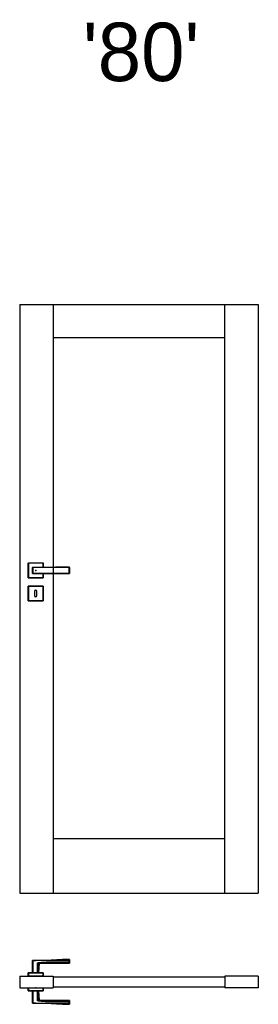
# Model space of a CAD drawing. Header units: millimetres. Extents: x 344 to 12975, y -381 to 2993.
# Tile 3 of 7: x 6157 to 6975, y -381 to 2993. Entities that reach past the tile are written whole.
import ezdxf

# ---------------------------------------------------------------- set-up
doc = ezdxf.new("R2010")
doc.units = ezdxf.units.MM
doc.layers.add('f-główna', color=7, linetype='Continuous')
doc.layers.add('wymiary', color=7, linetype='Continuous', lineweight=13)
doc.styles.get("Standard").update_dxf_attribs({"font": 'arial.ttf'})

msp = doc.modelspace()

# ---------------------------------------------------------------- linework, layer by layer
at = {"linetype": 'Continuous'}
for p, q in [((6186.1, 1080.5), (6186.1, 1130.5)), ((6186.6, 1130.5), (6186.1, 1130.5)), ((6186.6, 1131), (6186.6, 1130.5)), ((6186.6, 1131), (6236.6, 1131)), ((6186.6, 1130.5), (6186.6, 1080.5)), ((6236.6, 1130.5), (6186.6, 1130.5)), ((6236.6, 1131), (6236.6, 1130.5)), ((6237.1, 1130.5), (6236.6, 1130.5)), ((6236.6, 1116.5), (6236.6, 1130.5)), ((6237.1, 1130.5), (6237.1, 1116.5)), ((6186.1, 1080.5), (6186.6, 1080.5)), ((6186.6, 1080.5), (6186.6, 1080)), ((6186.6, 1080.5), (6236.6, 1080.5)), ((6236.6, 1080), (6186.6, 1080)), ((6236.6, 1080.5), (6236.6, 1094.5)), ((6237.1, 1080.5), (6236.6, 1080.5)), ((6236.6, 1080), (6236.6, 1080.5)), ((6237.1, 1094.5), (6237.1, 1080.5)), ((6186.1, 1051.5), (6186.6, 1051.5)), ((6186.1, 1001.5), (6186.1, 1051.5)), ((6186.6, 1052), (6186.6, 1051.5)), ((6186.6, 1052), (6236.6, 1052)), ((6236.6, 1051.5), (6186.6, 1051.5)), ((6186.6, 1051.5), (6186.6, 1001.5)), ((6236.6, 1052), (6236.6, 1051.5)), ((6236.6, 1001.5), (6236.6, 1051.5)), ((6237.1, 1051.5), (6236.6, 1051.5)), ((6237.1, 1051.5), (6237.1, 1001.5)), ((6207.6, 1033.5), (6207.6, 1019.5)), ((6215.6, 1019.5), (6215.6, 1033.5)), ((6186.1, 1001.5), (6186.6, 1001.5)), ((6186.6, 1001.5), (6186.6, 1001)), ((6186.6, 1001.5), (6236.6, 1001.5)), ((6236.6, 1001), (6186.6, 1001)), ((6236.6, 1001), (6236.6, 1001.5)), ((6236.6, 1001.5), (6237.1, 1001.5)), ((6201.1, -231.1), (6201.6, -231.1)), ((6201.1, -273.2), (6201.1, -231.1)), ((6201.6, -230.6), (6201.6, -231.1)), ((6201.6, -231.1), (6201.6, -273.2)), ((6326.6, -230.1), (6326.6, -230.5)), ((6327.1, -230.5), (6326.6, -230.5)), ((6326.6, -236), (6326.6, -230.5)), ((6326.6, -236.4), (6326.6, -236)), ((6327.1, -236), (6326.6, -236)), ((6327.1, -230.5), (6327.1, -236)), ((6218, -239.7), (6218.3, -239.7)), ((6219.5, -238.8), (6219.5, -239.3)), ((6186.1, -273.7), (6186.6, -273.7)), ((6186.1, -284.2), (6186.1, -273.7)), ((6186.6, -284.2), (6186.1, -284.2)), ((6186.6, -273.2), (6186.6, -273.7)), ((6186.6, -273.2), (6236.6, -273.2)), ((6236.6, -273.7), (6186.6, -273.7)), ((6186.6, -273.7), (6186.6, -284.2)), ((6236.6, -284.2), (6186.6, -284.2)), ((6236.6, -273.2), (6236.6, -273.7)), ((6236.6, -284.2), (6236.6, -273.7)), ((6236.6, -273.7), (6237.1, -273.7)), ((6237.1, -284.2), (6236.6, -284.2)), ((6237.1, -273.7), (6237.1, -284.2)), ((6186.1, -334.7), (6186.1, -324.2)), ((6186.1, -324.2), (6186.6, -324.2)), ((6186.6, -334.7), (6186.1, -334.7)), ((6186.6, -324.2), (6186.6, -334.7)), ((6186.6, -324.2), (6236.6, -324.2)), ((6186.6, -334.7), (6186.6, -335.2)), ((6186.6, -334.7), (6236.6, -334.7)), ((6236.6, -335.2), (6186.6, -335.2)), ((6201.1, -377.3), (6201.1, -335.2)), ((6201.6, -335.2), (6201.6, -377.3)), ((6236.6, -324.2), (6237.1, -324.2)), ((6236.6, -334.7), (6236.6, -324.2)), ((6237.1, -334.7), (6236.6, -334.7)), ((6236.6, -334.7), (6236.6, -335.2)), ((6237.1, -324.2), (6237.1, -334.7)), ((6218.3, -368.7), (6218, -368.7)), ((6219.5, -369.1), (6219.5, -369.6)), ((6201.1, -377.3), (6201.6, -377.3)), ((6201.6, -377.8), (6201.6, -377.3)), ((6326.6, -372), (6326.6, -372.4)), ((6326.6, -377.9), (6326.6, -372.4)), ((6327.1, -372.4), (6326.6, -372.4)), ((6326.6, -377.9), (6326.6, -378.3)), ((6327.1, -377.9), (6326.6, -377.9)), ((6327.1, -372.4), (6327.1, -377.9))]:
    msp.add_line(p, q, dxfattribs=at)
for points in [[(6201.1, 1095), (6201.1, 1095.4), (6201.1, 1095.8), (6201.1, 1096.2), (6201.1, 1096.6), (6201.1, 1097), (6201.1, 1097.4), (6201.1, 1097.8), (6201.1, 1098.2), (6201.1, 1098.6), (6201.1, 1099.1), (6201.1, 1099.5), (6201.1, 1099.9), (6201.1, 1100.3), (6201.1, 1100.7), (6201.1, 1101.2), (6201.1, 1101.6), (6201.1, 1102), (6201.1, 1102.5), (6201.1, 1102.9), (6201.1, 1103.3), (6201.1, 1103.8), (6201.1, 1104.2), (6201.1, 1104.6), (6201.1, 1105.1), (6201.1, 1105.5), (6201.1, 1105.9), (6201.1, 1106.4), (6201.1, 1106.8), (6201.1, 1107.3), (6201.1, 1107.7), (6201.1, 1108.1), (6201.1, 1108.6), (6201.1, 1109), (6201.1, 1109.4), (6201.1, 1109.8), (6201.1, 1110.3), (6201.1, 1110.7), (6201.1, 1111.1), (6201.1, 1111.5), (6201.1, 1111.9), (6201.1, 1112.4), (6201.1, 1112.8), (6201.1, 1113.2), (6201.1, 1113.6), (6201.1, 1114), (6201.1, 1114.4), (6201.1, 1114.8), (6201.1, 1115.2), (6201.1, 1115.6), (6201.1, 1116)], [(6201.6, 1116.5), (6204.1, 1116.5), (6206.6, 1116.5), (6209.1, 1116.5), (6211.6, 1116.5), (6214.1, 1116.5), (6216.6, 1116.5), (6219.1, 1116.5), (6221.6, 1116.5), (6224.1, 1116.5), (6226.6, 1116.5), (6229.1, 1116.5), (6231.6, 1116.5), (6234.1, 1116.5), (6236.6, 1116.5), (6239.1, 1116.5), (6241.6, 1116.5), (6244.1, 1116.5), (6246.6, 1116.5), (6249.1, 1116.5), (6251.6, 1116.5), (6254.1, 1116.5), (6256.6, 1116.5), (6259.1, 1116.5), (6261.6, 1116.5), (6264.1, 1116.5), (6266.6, 1116.5), (6269.1, 1116.5), (6271.6, 1116.5), (6274.1, 1116.5), (6276.6, 1116.5), (6279.1, 1116.5), (6281.6, 1116.5), (6284.1, 1116.5), (6286.6, 1116.5), (6289.1, 1116.5), (6291.6, 1116.5), (6294.1, 1116.5), (6296.6, 1116.5), (6299.1, 1116.5), (6301.6, 1116.5), (6304.1, 1116.5), (6306.6, 1116.5), (6309.1, 1116.5), (6311.6, 1116.5), (6314.1, 1116.5), (6316.6, 1116.5), (6319.1, 1116.5), (6321.6, 1116.5), (6324.1, 1116.5), (6326.6, 1116.5)], [(6326.6, 1116.2), (6324.1, 1116.2), (6321.6, 1116.2), (6319.1, 1116.2), (6316.6, 1116.2), (6314.1, 1116.2), (6311.6, 1116.2), (6309.1, 1116.2), (6306.6, 1116.2), (6304.1, 1116.2), (6301.6, 1116.2), (6299.1, 1116.2), (6296.6, 1116.1), (6294.1, 1116.1), (6291.6, 1116.1), (6289.1, 1116.1), (6286.6, 1116.1), (6284.1, 1116.1), (6281.6, 1116.1), (6279.1, 1116.1), (6276.6, 1116), (6274.1, 1116), (6271.6, 1116), (6269.1, 1116), (6266.6, 1116), (6264.1, 1116), (6261.6, 1116), (6259.1, 1116), (6256.6, 1116), (6254.1, 1116), (6251.6, 1116), (6249.1, 1115.9), (6246.6, 1115.9), (6244.1, 1115.9), (6241.6, 1115.9), (6239.1, 1115.9), (6236.6, 1115.9), (6234.1, 1115.9), (6231.6, 1115.9), (6229.1, 1115.9), (6226.6, 1115.8), (6224.1, 1115.8), (6221.6, 1115.8), (6219.1, 1115.8), (6216.6, 1115.8), (6214.1, 1115.8), (6211.6, 1115.8), (6209.1, 1115.8), (6206.6, 1115.8), (6204.1, 1115.8), (6201.6, 1115.8)], [(6201.6, 1115.8), (6201.6, 1115.4), (6201.6, 1115), (6201.6, 1114.6), (6201.6, 1114.2), (6201.6, 1113.8), (6201.6, 1113.4), (6201.6, 1113), (6201.6, 1112.6), (6201.6, 1112.2), (6201.6, 1111.8), (6201.6, 1111.4), (6201.6, 1111), (6201.6, 1110.6), (6201.6, 1110.2), (6201.6, 1109.7), (6201.6, 1109.3), (6201.6, 1108.9), (6201.6, 1108.5), (6201.6, 1108.1), (6201.6, 1107.6), (6201.6, 1107.2), (6201.6, 1106.8), (6201.6, 1106.4), (6201.6, 1105.9), (6201.6, 1105.5), (6201.6, 1105.1), (6201.6, 1104.6), (6201.6, 1104.2), (6201.6, 1103.8), (6201.6, 1103.4), (6201.6, 1102.9), (6201.6, 1102.5), (6201.6, 1102.1), (6201.6, 1101.7), (6201.6, 1101.3), (6201.6, 1100.9), (6201.6, 1100.4), (6201.6, 1100), (6201.6, 1099.6), (6201.6, 1099.2), (6201.6, 1098.8), (6201.6, 1098.4), (6201.6, 1098), (6201.6, 1097.6), (6201.6, 1097.2), (6201.6, 1096.8), (6201.6, 1096.4), (6201.6, 1096), (6201.6, 1095.6), (6201.6, 1095.2)], [(6326.6, 1094.8), (6326.6, 1095.1), (6326.6, 1095.5), (6326.6, 1096), (6326.6, 1096.4), (6326.6, 1096.8), (6326.6, 1097.2), (6326.6, 1097.6), (6326.6, 1098), (6326.6, 1098.5), (6326.6, 1098.9), (6326.6, 1099.3), (6326.6, 1099.7), (6326.6, 1100.2), (6326.6, 1100.6), (6326.6, 1101), (6326.6, 1101.5), (6326.6, 1101.9), (6326.6, 1102.4), (6326.6, 1102.8), (6326.6, 1103.2), (6326.6, 1103.7), (6326.6, 1104.1), (6326.6, 1104.6), (6326.6, 1105), (6326.6, 1105.5), (6326.6, 1105.9), (6326.6, 1106.4), (6326.6, 1106.8), (6326.6, 1107.3), (6326.6, 1107.7), (6326.6, 1108.2), (6326.6, 1108.6), (6326.6, 1109.1), (6326.6, 1109.5), (6326.6, 1109.9), (6326.6, 1110.4), (6326.6, 1110.8), (6326.6, 1111.2), (6326.6, 1111.7), (6326.6, 1112.1), (6326.6, 1112.5), (6326.6, 1113), (6326.6, 1113.4), (6326.6, 1113.8), (6326.6, 1114.2), (6326.6, 1114.6), (6326.6, 1115), (6326.6, 1115.5), (6326.6, 1115.9), (6326.6, 1116.2)], [(6327.1, 1116), (6327.1, 1115.6), (6327.1, 1115.2), (6327.1, 1114.8), (6327.1, 1114.4), (6327.1, 1114), (6327.1, 1113.6), (6327.1, 1113.2), (6327.1, 1112.8), (6327.1, 1112.4), (6327.1, 1112), (6327.1, 1111.5), (6327.1, 1111.1), (6327.1, 1110.7), (6327.1, 1110.3), (6327.1, 1109.8), (6327.1, 1109.4), (6327.1, 1109), (6327.1, 1108.6), (6327.1, 1108.1), (6327.1, 1107.7), (6327.1, 1107.3), (6327.1, 1106.8), (6327.1, 1106.4), (6327.1, 1105.9), (6327.1, 1105.5), (6327.1, 1105.1), (6327.1, 1104.6), (6327.1, 1104.2), (6327.1, 1103.7), (6327.1, 1103.3), (6327.1, 1102.9), (6327.1, 1102.4), (6327.1, 1102), (6327.1, 1101.6), (6327.1, 1101.2), (6327.1, 1100.7), (6327.1, 1100.3), (6327.1, 1099.9), (6327.1, 1099.5), (6327.1, 1099), (6327.1, 1098.6), (6327.1, 1098.2), (6327.1, 1097.8), (6327.1, 1097.4), (6327.1, 1097), (6327.1, 1096.6), (6327.1, 1096.2), (6327.1, 1095.8), (6327.1, 1095.4), (6327.1, 1095)], [(6201.6, 1095.2), (6204.1, 1095.2), (6206.6, 1095.2), (6209.1, 1095.2), (6211.6, 1095.2), (6214.1, 1095.2), (6216.6, 1095.2), (6219.1, 1095.2), (6221.6, 1095.2), (6224.1, 1095.2), (6226.6, 1095.2), (6229.1, 1095.1), (6231.6, 1095.1), (6234.1, 1095.1), (6236.6, 1095.1), (6239.1, 1095.1), (6241.6, 1095.1), (6244.1, 1095.1), (6246.6, 1095.1), (6249.1, 1095.1), (6251.6, 1095), (6254.1, 1095), (6256.6, 1095), (6259.1, 1095), (6261.6, 1095), (6264.1, 1095), (6266.6, 1095), (6269.1, 1095), (6271.6, 1095), (6274.1, 1095), (6276.6, 1095), (6279.1, 1094.9), (6281.6, 1094.9), (6284.1, 1094.9), (6286.6, 1094.9), (6289.1, 1094.9), (6291.6, 1094.9), (6294.1, 1094.9), (6296.6, 1094.9), (6299.1, 1094.8), (6301.6, 1094.8), (6304.1, 1094.8), (6306.6, 1094.8), (6309.1, 1094.8), (6311.6, 1094.8), (6314.1, 1094.8), (6316.6, 1094.8), (6319.1, 1094.8), (6321.6, 1094.8), (6324.1, 1094.8), (6326.6, 1094.8)], [(6326.6, 1094.5), (6324.1, 1094.5), (6321.6, 1094.5), (6319.1, 1094.5), (6316.6, 1094.5), (6314.1, 1094.5), (6311.6, 1094.5), (6309.1, 1094.5), (6306.6, 1094.5), (6304.1, 1094.5), (6301.6, 1094.5), (6299.1, 1094.5), (6296.6, 1094.5), (6294.1, 1094.5), (6291.6, 1094.5), (6289.1, 1094.5), (6286.6, 1094.5), (6284.1, 1094.5), (6281.6, 1094.5), (6279.1, 1094.5), (6276.6, 1094.5), (6274.1, 1094.5), (6271.6, 1094.5), (6269.1, 1094.5), (6266.6, 1094.5), (6264.1, 1094.5), (6261.6, 1094.5), (6259.1, 1094.5), (6256.6, 1094.5), (6254.1, 1094.5), (6251.6, 1094.5), (6249.1, 1094.5), (6246.6, 1094.5), (6244.1, 1094.5), (6241.6, 1094.5), (6239.1, 1094.5), (6236.6, 1094.5), (6234.1, 1094.5), (6231.6, 1094.5), (6229.1, 1094.5), (6226.6, 1094.5), (6224.1, 1094.5), (6221.6, 1094.5), (6219.1, 1094.5), (6216.6, 1094.5), (6214.1, 1094.5), (6211.6, 1094.5), (6209.1, 1094.5), (6206.6, 1094.5), (6204.1, 1094.5), (6201.6, 1094.5)], [(6201.6, -230.6), (6204.1, -230.6), (6206.6, -230.6), (6209.1, -230.6), (6211.6, -230.6), (6214.1, -230.5), (6216.6, -230.5), (6219.1, -230.5), (6221.6, -230.5), (6224.1, -230.4), (6226.6, -230.4), (6229.1, -230.4), (6231.6, -230.4), (6234.1, -230.4), (6236.6, -230.3), (6239.1, -230.3), (6241.6, -230.3), (6244.1, -230.3), (6246.6, -230.3), (6249.1, -230.3), (6251.6, -230.2), (6254.1, -230.2), (6256.6, -230.2), (6259.1, -230.2), (6261.6, -230.2), (6264.1, -230.2), (6266.6, -230.2), (6269.1, -230.2), (6271.6, -230.2), (6274.1, -230.2), (6276.6, -230.2), (6279.1, -230.2), (6281.6, -230.1), (6284.1, -230.1), (6286.6, -230.1), (6289.1, -230.1), (6291.6, -230.1), (6294.1, -230.1), (6296.6, -230.1), (6299.1, -230.1), (6301.6, -230.1), (6304.1, -230.1), (6306.6, -230.1), (6309.1, -230.1), (6311.6, -230.1), (6314.1, -230.1), (6316.6, -230.1), (6319.1, -230.1), (6321.6, -230.1), (6324.1, -230.1), (6326.6, -230.1)], [(6326.6, -230.5), (6324.1, -230.5), (6321.6, -230.5), (6319.1, -230.5), (6316.6, -230.5), (6314.1, -230.5), (6311.6, -230.5), (6309.1, -230.5), (6306.6, -230.5), (6304.1, -230.5), (6301.6, -230.6), (6299.1, -230.6), (6296.6, -230.6), (6294.1, -230.6), (6291.6, -230.6), (6289.1, -230.6), (6286.6, -230.6), (6284.1, -230.6), (6281.6, -230.6), (6279.1, -230.6), (6276.6, -230.7), (6274.1, -230.7), (6271.6, -230.7), (6269.1, -230.7), (6266.6, -230.7), (6264.1, -230.7), (6261.6, -230.7), (6259.1, -230.7), (6256.6, -230.7), (6254.1, -230.7), (6251.6, -230.7), (6249.1, -230.8), (6246.6, -230.8), (6244.1, -230.8), (6241.6, -230.8), (6239.1, -230.8), (6236.6, -230.8), (6234.1, -230.8), (6231.6, -230.9), (6229.1, -230.9), (6226.6, -230.9), (6224.1, -230.9), (6221.6, -230.9), (6219.1, -231), (6216.6, -231), (6214.1, -231), (6211.6, -231), (6209.1, -231), (6206.6, -231), (6204.1, -231), (6201.6, -231.1)], [(6219.5, -238.8), (6221.6, -238.6), (6223.7, -238.5), (6225.9, -238.4), (6228, -238.2), (6230.2, -238), (6232.3, -237.9), (6234.4, -237.7), (6236.6, -237.6), (6238.7, -237.4), (6240.9, -237.3), (6243, -237.1), (6245.1, -237), (6247.3, -236.8), (6249.4, -236.7), (6251.6, -236.6), (6253.7, -236.4), (6255.8, -236.3), (6258, -236.2), (6260.1, -236.1), (6262.3, -236), (6264.4, -236), (6266.6, -236), (6268.7, -236), (6270.8, -236), (6273, -236), (6275.1, -236), (6277.3, -236), (6279.4, -236), (6281.6, -236), (6283.7, -236), (6285.9, -236), (6288, -236), (6290.2, -236), (6292.3, -236), (6294.5, -236), (6296.6, -236), (6298.7, -236), (6300.9, -236), (6303, -236), (6305.2, -236), (6307.3, -236), (6309.5, -236), (6311.6, -236), (6313.8, -236), (6315.9, -236), (6318.1, -236), (6320.2, -236), (6322.4, -236), (6324.5, -236), (6326.6, -236)], [(6326.6, -227.2), (6325.4, -227.3), (6324.1, -227.3), (6322.9, -227.3), (6321.6, -227.4), (6320.4, -227.4), (6319.1, -227.5), (6317.9, -227.5), (6316.6, -227.5), (6315.4, -227.6), (6314.1, -227.7), (6312.9, -227.7), (6311.6, -227.8), (6310.4, -227.8), (6309.1, -227.9), (6307.9, -228), (6306.6, -228), (6305.4, -228.1), (6304.1, -228.2), (6302.9, -228.2), (6301.6, -228.3), (6300.4, -228.4), (6299.1, -228.5), (6297.9, -228.5), (6296.6, -228.6), (6295.4, -228.7), (6294.1, -228.7), (6292.9, -228.8), (6291.6, -228.9), (6290.4, -229), (6289.1, -229), (6287.9, -229.1), (6286.6, -229.2), (6285.4, -229.3), (6284.1, -229.3), (6282.9, -229.4), (6281.6, -229.5), (6280.4, -229.5), (6279.1, -229.6), (6277.9, -229.7), (6276.6, -229.7), (6275.4, -229.8), (6274.1, -229.8), (6272.9, -229.9), (6271.6, -229.9), (6270.4, -230), (6269.1, -230), (6267.9, -230.1), (6266.6, -230.1), (6265.4, -230.2), (6264.1, -230.2)], [(6326.6, -230.1), (6326.6, -229.9), (6326.6, -229.8), (6326.6, -229.7), (6326.6, -229.6), (6326.6, -229.5), (6326.6, -229.4), (6326.6, -229.3), (6326.6, -229.2), (6326.6, -229.1), (6326.6, -229), (6326.6, -229), (6326.6, -228.9), (6326.6, -228.8), (6326.6, -228.7), (6326.6, -228.6), (6326.6, -228.5), (6326.6, -228.5), (6326.6, -228.4), (6326.6, -228.3), (6326.6, -228.2), (6326.6, -228.2), (6326.6, -228.1), (6326.6, -228), (6326.6, -228), (6326.6, -227.9), (6326.6, -227.9), (6326.6, -227.8), (6326.6, -227.8), (6326.6, -227.7), (6326.6, -227.7), (6326.6, -227.6), (6326.6, -227.6), (6326.6, -227.5), (6326.6, -227.5), (6326.6, -227.5), (6326.6, -227.4), (6326.6, -227.4), (6326.6, -227.4), (6326.6, -227.4), (6326.6, -227.3), (6326.6, -227.3), (6326.6, -227.3), (6326.6, -227.3), (6326.6, -227.3), (6326.6, -227.2), (6326.6, -227.2), (6326.6, -227.2), (6326.6, -227.2), (6326.6, -227.2), (6326.6, -227.2)], [(6327.1, -227.7), (6327.1, -227.7), (6327.1, -227.7), (6327.1, -227.7), (6327.1, -227.7), (6327.1, -227.7), (6327.1, -227.8), (6327.1, -227.8), (6327.1, -227.8), (6327.1, -227.8), (6327.1, -227.8), (6327.1, -227.8), (6327.1, -227.9), (6327.1, -227.9), (6327.1, -227.9), (6327.1, -228), (6327.1, -228), (6327.1, -228), (6327.1, -228.1), (6327.1, -228.1), (6327.1, -228.2), (6327.1, -228.2), (6327.1, -228.3), (6327.1, -228.3), (6327.1, -228.4), (6327.1, -228.4), (6327.1, -228.5), (6327.1, -228.5), (6327.1, -228.6), (6327.1, -228.7), (6327.1, -228.7), (6327.1, -228.8), (6327.1, -228.9), (6327.1, -228.9), (6327.1, -229), (6327.1, -229.1), (6327.1, -229.2), (6327.1, -229.2), (6327.1, -229.3), (6327.1, -229.4), (6327.1, -229.5), (6327.1, -229.6), (6327.1, -229.7), (6327.1, -229.8), (6327.1, -229.9), (6327.1, -230), (6327.1, -230.1), (6327.1, -230.2), (6327.1, -230.3), (6327.1, -230.4), (6327.1, -230.5)], [(6327.1, -236), (6327.1, -236.1), (6327.1, -236.2), (6327.1, -236.4), (6327.1, -236.5), (6327.1, -236.7), (6327.1, -236.8), (6327.1, -236.9), (6327.1, -237), (6327.1, -237.2), (6327.1, -237.3), (6327.1, -237.4), (6327.1, -237.5), (6327.1, -237.6), (6327.1, -237.7), (6327.1, -237.8), (6327.1, -237.9), (6327.1, -238), (6327.1, -238.1), (6327.1, -238.2), (6327.1, -238.3), (6327.1, -238.4), (6327.1, -238.5), (6327.1, -238.6), (6327.1, -238.7), (6327.1, -238.7), (6327.1, -238.8), (6327.1, -238.9), (6327.1, -239), (6327.1, -239), (6327.1, -239.1), (6327.1, -239.1), (6327.1, -239.2), (6327.1, -239.2), (6327.1, -239.3), (6327.1, -239.3), (6327.1, -239.4), (6327.1, -239.4), (6327.1, -239.5), (6327.1, -239.5), (6327.1, -239.5), (6327.1, -239.6), (6327.1, -239.6), (6327.1, -239.6), (6327.1, -239.6), (6327.1, -239.7), (6327.1, -239.7), (6327.1, -239.7), (6327.1, -239.7), (6327.1, -239.7), (6327.1, -239.7)], [(6217.9, -273.2), (6217.9, -272.5), (6217.9, -271.9), (6217.9, -271.2), (6217.9, -270.5), (6217.9, -269.9), (6217.9, -269.2), (6217.9, -268.5), (6217.9, -267.8), (6217.9, -267.2), (6217.9, -266.5), (6217.9, -265.8), (6217.9, -265.2), (6217.9, -264.5), (6217.9, -263.8), (6217.9, -263.2), (6217.9, -262.5), (6217.9, -261.8), (6217.9, -261.1), (6217.9, -260.5), (6217.9, -259.8), (6217.9, -259.1), (6218, -258.5), (6218, -257.8), (6218, -257.1), (6218, -256.5), (6218, -255.8), (6218, -255.1), (6218, -254.4), (6218, -253.8), (6218, -253.1), (6218, -252.4), (6218, -251.8), (6218, -251.1), (6218, -250.4), (6218, -249.8), (6218, -249.1), (6218, -248.4), (6218, -247.7), (6218, -247.1), (6218, -246.4), (6218, -245.7), (6218, -245.1), (6218, -244.4), (6218, -243.7), (6218, -243.1), (6218, -242.4), (6218, -241.7), (6218, -241.1), (6218, -240.4), (6218, -239.7)], [(6218, -239.7), (6218, -239.7), (6218, -239.6), (6218, -239.6), (6218, -239.6), (6218, -239.5), (6218.1, -239.5), (6218.1, -239.5), (6218.1, -239.4), (6218.1, -239.4), (6218.1, -239.4), (6218.2, -239.3), (6218.2, -239.3), (6218.2, -239.3), (6218.2, -239.3), (6218.3, -239.2), (6218.3, -239.2), (6218.3, -239.2), (6218.3, -239.2), (6218.4, -239.1), (6218.4, -239.1), (6218.4, -239.1), (6218.5, -239.1), (6218.5, -239.1), (6218.5, -239), (6218.6, -239), (6218.6, -239), (6218.6, -239), (6218.7, -239), (6218.7, -239), (6218.7, -238.9), (6218.8, -238.9), (6218.8, -238.9), (6218.8, -238.9), (6218.9, -238.9), (6218.9, -238.9), (6219, -238.9), (6219, -238.9), (6219, -238.9), (6219.1, -238.8), (6219.1, -238.8), (6219.1, -238.8), (6219.2, -238.8), (6219.2, -238.8), (6219.2, -238.8), (6219.3, -238.8), (6219.3, -238.8), (6219.4, -238.8), (6219.4, -238.8), (6219.4, -238.8), (6219.5, -238.8)], [(6218.3, -239.7), (6218.3, -239.7), (6218.3, -239.7), (6218.3, -239.6), (6218.3, -239.6), (6218.3, -239.6), (6218.3, -239.6), (6218.4, -239.5), (6218.4, -239.5), (6218.4, -239.5), (6218.4, -239.5), (6218.5, -239.5), (6218.5, -239.5), (6218.5, -239.5), (6218.5, -239.4), (6218.6, -239.4), (6218.6, -239.4), (6218.6, -239.4), (6218.6, -239.4), (6218.7, -239.4), (6218.7, -239.4), (6218.7, -239.4), (6218.7, -239.4), (6218.8, -239.4), (6218.8, -239.4), (6218.8, -239.4), (6218.8, -239.4), (6218.9, -239.3), (6218.9, -239.3), (6218.9, -239.3), (6219, -239.3), (6219, -239.3), (6219, -239.3), (6219, -239.3), (6219.1, -239.3), (6219.1, -239.3), (6219.1, -239.3), (6219.1, -239.3), (6219.2, -239.3), (6219.2, -239.3), (6219.2, -239.3), (6219.3, -239.3), (6219.3, -239.3), (6219.3, -239.3), (6219.3, -239.3), (6219.4, -239.3), (6219.4, -239.3), (6219.4, -239.3), (6219.4, -239.3), (6219.5, -239.3), (6219.5, -239.3)], [(6224.4, -240.8), (6224.4, -240.8), (6224.3, -240.8), (6224.3, -240.8), (6224.3, -240.8), (6224.3, -240.7), (6224.3, -240.7), (6224.2, -240.7), (6224.2, -240.7), (6224.1, -240.7), (6224.1, -240.7), (6224, -240.7), (6224, -240.6), (6223.9, -240.6), (6223.9, -240.6), (6223.8, -240.6), (6223.7, -240.6), (6223.6, -240.5), (6223.5, -240.5), (6223.4, -240.5), (6223.3, -240.4), (6223.2, -240.4), (6223.1, -240.4), (6223, -240.4), (6222.9, -240.3), (6222.8, -240.3), (6222.6, -240.3), (6222.5, -240.2), (6222.4, -240.2), (6222.2, -240.2), (6222.1, -240.1), (6221.9, -240.1), (6221.8, -240.1), (6221.6, -240.1), (6221.4, -240), (6221.3, -240), (6221.1, -240), (6220.9, -239.9), (6220.7, -239.9), (6220.5, -239.9), (6220.4, -239.9), (6220.2, -239.8), (6220, -239.8), (6219.8, -239.8), (6219.6, -239.8), (6219.4, -239.8), (6219.1, -239.8), (6218.9, -239.7), (6218.7, -239.7), (6218.5, -239.7), (6218.3, -239.7)], [(6218.3, -239.7), (6218.3, -240.4), (6218.3, -241.1), (6218.3, -241.7), (6218.3, -242.4), (6218.3, -243.1), (6218.3, -243.7), (6218.3, -244.4), (6218.3, -245.1), (6218.3, -245.7), (6218.3, -246.4), (6218.3, -247.1), (6218.3, -247.7), (6218.3, -248.4), (6218.3, -249.1), (6218.3, -249.8), (6218.3, -250.4), (6218.3, -251.1), (6218.3, -251.8), (6218.3, -252.4), (6218.3, -253.1), (6218.3, -253.8), (6218.3, -254.4), (6218.3, -255.1), (6218.3, -255.8), (6218.3, -256.5), (6218.3, -257.1), (6218.3, -257.8), (6218.3, -258.5), (6218.3, -259.1), (6218.3, -259.8), (6218.3, -260.5), (6218.3, -261.1), (6218.3, -261.8), (6218.3, -262.5), (6218.3, -263.2), (6218.3, -263.8), (6218.3, -264.5), (6218.3, -265.2), (6218.3, -265.8), (6218.3, -266.5), (6218.3, -267.2), (6218.3, -267.8), (6218.3, -268.5), (6218.3, -269.2), (6218.3, -269.9), (6218.3, -270.5), (6218.3, -271.2), (6218.3, -271.9), (6218.3, -272.5), (6218.3, -273.2)], [(6326.6, -236.4), (6324.5, -236.4), (6322.4, -236.4), (6320.2, -236.4), (6318.1, -236.4), (6315.9, -236.4), (6313.8, -236.4), (6311.6, -236.4), (6309.5, -236.4), (6307.3, -236.4), (6305.2, -236.4), (6303, -236.4), (6300.9, -236.4), (6298.8, -236.4), (6296.6, -236.4), (6294.5, -236.4), (6292.3, -236.4), (6290.2, -236.4), (6288, -236.4), (6285.9, -236.4), (6283.7, -236.4), (6281.6, -236.4), (6279.4, -236.4), (6277.3, -236.4), (6275.2, -236.4), (6273, -236.4), (6270.9, -236.4), (6268.7, -236.4), (6266.6, -236.3), (6264.4, -236.3), (6262.3, -236.4), (6260.1, -236.5), (6258, -236.6), (6255.9, -236.7), (6253.7, -236.8), (6251.6, -237), (6249.4, -237.1), (6247.3, -237.2), (6245.2, -237.4), (6243, -237.5), (6240.9, -237.7), (6238.7, -237.9), (6236.6, -238), (6234.5, -238.2), (6232.3, -238.4), (6230.2, -238.5), (6228.1, -238.7), (6225.9, -238.8), (6223.8, -239), (6221.6, -239.1), (6219.5, -239.3)], [(6219.5, -239.3), (6219.7, -239.3), (6219.9, -239.3), (6220.1, -239.3), (6220.3, -239.3), (6220.5, -239.4), (6220.7, -239.4), (6220.8, -239.4), (6221, -239.4), (6221.2, -239.5), (6221.4, -239.5), (6221.5, -239.5), (6221.7, -239.5), (6221.9, -239.6), (6222, -239.6), (6222.2, -239.6), (6222.3, -239.6), (6222.5, -239.7), (6222.6, -239.7), (6222.7, -239.7), (6222.9, -239.8), (6223, -239.8), (6223.1, -239.8), (6223.2, -239.8), (6223.4, -239.9), (6223.5, -239.9), (6223.6, -239.9), (6223.7, -240), (6223.8, -240), (6223.9, -240), (6224, -240), (6224.1, -240.1), (6224.1, -240.1), (6224.2, -240.1), (6224.3, -240.1), (6224.4, -240.1), (6224.4, -240.2), (6224.5, -240.2), (6224.5, -240.2), (6224.6, -240.2), (6224.6, -240.2), (6224.7, -240.2), (6224.7, -240.3), (6224.8, -240.3), (6224.8, -240.3), (6224.8, -240.3), (6224.8, -240.3), (6224.8, -240.3), (6224.9, -240.3), (6224.9, -240.3), (6224.9, -240.3)], [(6222, -273.2), (6224.4, -240.8)], [(6224.4, -240.8), (6224.4, -240.7), (6224.4, -240.7), (6224.4, -240.7), (6224.4, -240.7), (6224.4, -240.7), (6224.4, -240.7), (6224.4, -240.7), (6224.4, -240.6), (6224.4, -240.6), (6224.4, -240.6), (6224.4, -240.6), (6224.4, -240.6), (6224.4, -240.6), (6224.4, -240.6), (6224.4, -240.5), (6224.4, -240.5), (6224.4, -240.5), (6224.5, -240.5), (6224.5, -240.5), (6224.5, -240.5), (6224.5, -240.5), (6224.5, -240.5), (6224.5, -240.5), (6224.5, -240.4), (6224.5, -240.4), (6224.5, -240.4), (6224.5, -240.4), (6224.6, -240.4), (6224.6, -240.4), (6224.6, -240.4), (6224.6, -240.4), (6224.6, -240.4), (6224.6, -240.4), (6224.6, -240.4), (6224.6, -240.3), (6224.7, -240.3), (6224.7, -240.3), (6224.7, -240.3), (6224.7, -240.3), (6224.7, -240.3), (6224.7, -240.3), (6224.7, -240.3), (6224.8, -240.3), (6224.8, -240.3), (6224.8, -240.3), (6224.8, -240.3), (6224.8, -240.3), (6224.8, -240.3), (6224.8, -240.3), (6224.9, -240.3)], [(6224.9, -240.3), (6226.9, -240.3), (6228.9, -240.3), (6231, -240.3), (6233, -240.3), (6235, -240.3), (6237.1, -240.3), (6239.1, -240.3), (6241.1, -240.3), (6243.2, -240.3), (6245.2, -240.3), (6247.2, -240.3), (6249.3, -240.3), (6251.3, -240.3), (6253.4, -240.3), (6255.4, -240.2), (6257.4, -240.2), (6259.5, -240.2), (6261.5, -240.2), (6263.5, -240.2), (6265.6, -240.2), (6267.6, -240.2), (6269.6, -240.2), (6271.7, -240.2), (6273.7, -240.2), (6275.7, -240.2), (6277.8, -240.2), (6279.8, -240.2), (6281.9, -240.2), (6283.9, -240.2), (6285.9, -240.2), (6288, -240.2), (6290, -240.2), (6292, -240.2), (6294.1, -240.2), (6296.1, -240.2), (6298.1, -240.2), (6300.2, -240.2), (6302.2, -240.2), (6304.2, -240.2), (6306.3, -240.2), (6308.3, -240.2), (6310.4, -240.2), (6312.4, -240.2), (6314.4, -240.2), (6316.5, -240.2), (6318.5, -240.2), (6320.5, -240.2), (6322.6, -240.2), (6324.6, -240.2), (6326.6, -240.2)], [(6326.6, -240.2), (6326.6, -240.2), (6326.6, -240.2), (6326.6, -240.2), (6326.6, -240.2), (6326.6, -240.2), (6326.6, -240.1), (6326.6, -240.1), (6326.6, -240.1), (6326.6, -240.1), (6326.6, -240), (6326.6, -240), (6326.6, -240), (6326.6, -239.9), (6326.6, -239.9), (6326.6, -239.8), (6326.6, -239.8), (6326.6, -239.7), (6326.6, -239.7), (6326.6, -239.6), (6326.6, -239.6), (6326.6, -239.5), (6326.6, -239.4), (6326.6, -239.4), (6326.6, -239.3), (6326.6, -239.2), (6326.6, -239.1), (6326.6, -239), (6326.6, -239), (6326.6, -238.9), (6326.6, -238.8), (6326.6, -238.7), (6326.6, -238.6), (6326.6, -238.5), (6326.6, -238.4), (6326.6, -238.3), (6326.6, -238.2), (6326.6, -238.1), (6326.6, -237.9), (6326.6, -237.8), (6326.6, -237.7), (6326.6, -237.6), (6326.6, -237.5), (6326.6, -237.3), (6326.6, -237.2), (6326.6, -237.1), (6326.6, -236.9), (6326.6, -236.8), (6326.6, -236.6), (6326.6, -236.5), (6326.6, -236.4)], [(6218, -368.7), (6218, -368), (6218, -367.3), (6218, -366.7), (6218, -366), (6218, -365.3), (6218, -364.7), (6218, -364), (6218, -363.3), (6218, -362.7), (6218, -362), (6218, -361.3), (6218, -360.7), (6218, -360), (6218, -359.3), (6218, -358.6), (6218, -358), (6218, -357.3), (6218, -356.6), (6218, -356), (6218, -355.3), (6218, -354.6), (6218, -354), (6218, -353.3), (6218, -352.6), (6218, -351.9), (6218, -351.3), (6218, -350.6), (6218, -349.9), (6217.9, -349.3), (6217.9, -348.6), (6217.9, -347.9), (6217.9, -347.3), (6217.9, -346.6), (6217.9, -345.9), (6217.9, -345.2), (6217.9, -344.6), (6217.9, -343.9), (6217.9, -343.2), (6217.9, -342.6), (6217.9, -341.9), (6217.9, -341.2), (6217.9, -340.6), (6217.9, -339.9), (6217.9, -339.2), (6217.9, -338.5), (6217.9, -337.9), (6217.9, -337.2), (6217.9, -336.5), (6217.9, -335.9), (6217.9, -335.2)], [(6218.3, -335.2), (6218.3, -335.9), (6218.3, -336.5), (6218.3, -337.2), (6218.3, -337.9), (6218.3, -338.5), (6218.3, -339.2), (6218.3, -339.9), (6218.3, -340.6), (6218.3, -341.2), (6218.3, -341.9), (6218.3, -342.6), (6218.3, -343.2), (6218.3, -343.9), (6218.3, -344.6), (6218.3, -345.2), (6218.3, -345.9), (6218.3, -346.6), (6218.3, -347.3), (6218.3, -347.9), (6218.3, -348.6), (6218.3, -349.3), (6218.3, -349.9), (6218.3, -350.6), (6218.3, -351.3), (6218.3, -351.9), (6218.3, -352.6), (6218.3, -353.3), (6218.3, -354), (6218.3, -354.6), (6218.3, -355.3), (6218.3, -356), (6218.3, -356.6), (6218.3, -357.3), (6218.3, -358), (6218.3, -358.6), (6218.3, -359.3), (6218.3, -360), (6218.3, -360.7), (6218.3, -361.3), (6218.3, -362), (6218.3, -362.7), (6218.3, -363.3), (6218.3, -364), (6218.3, -364.7), (6218.3, -365.3), (6218.3, -366), (6218.3, -366.7), (6218.3, -367.3), (6218.3, -368), (6218.3, -368.7)], [(6224.4, -367.6), (6222, -335.2)], [(6219.5, -369.6), (6219.4, -369.6), (6219.4, -369.6), (6219.4, -369.6), (6219.3, -369.6), (6219.3, -369.6), (6219.2, -369.6), (6219.2, -369.6), (6219.2, -369.6), (6219.1, -369.6), (6219.1, -369.6), (6219.1, -369.6), (6219, -369.5), (6219, -369.5), (6219, -369.5), (6218.9, -369.5), (6218.9, -369.5), (6218.9, -369.5), (6218.8, -369.5), (6218.8, -369.5), (6218.7, -369.5), (6218.7, -369.4), (6218.7, -369.4), (6218.6, -369.4), (6218.6, -369.4), (6218.6, -369.4), (6218.5, -369.4), (6218.5, -369.3), (6218.5, -369.3), (6218.4, -369.3), (6218.4, -369.3), (6218.4, -369.3), (6218.3, -369.2), (6218.3, -369.2), (6218.3, -369.2), (6218.3, -369.2), (6218.2, -369.2), (6218.2, -369.1), (6218.2, -369.1), (6218.2, -369.1), (6218.1, -369), (6218.1, -369), (6218.1, -369), (6218.1, -368.9), (6218.1, -368.9), (6218, -368.9), (6218, -368.8), (6218, -368.8), (6218, -368.8), (6218, -368.7), (6218, -368.7)], [(6218.3, -368.7), (6218.5, -368.7), (6218.7, -368.7), (6218.9, -368.7), (6219.1, -368.6), (6219.4, -368.6), (6219.6, -368.6), (6219.8, -368.6), (6220, -368.6), (6220.2, -368.6), (6220.4, -368.5), (6220.5, -368.5), (6220.7, -368.5), (6220.9, -368.5), (6221.1, -368.4), (6221.3, -368.4), (6221.4, -368.4), (6221.6, -368.3), (6221.8, -368.3), (6221.9, -368.3), (6222.1, -368.3), (6222.2, -368.2), (6222.4, -368.2), (6222.5, -368.2), (6222.6, -368.1), (6222.8, -368.1), (6222.9, -368.1), (6223, -368), (6223.1, -368), (6223.2, -368), (6223.3, -368), (6223.4, -367.9), (6223.5, -367.9), (6223.6, -367.9), (6223.7, -367.8), (6223.8, -367.8), (6223.9, -367.8), (6223.9, -367.8), (6224, -367.8), (6224, -367.7), (6224.1, -367.7), (6224.1, -367.7), (6224.2, -367.7), (6224.2, -367.7), (6224.3, -367.7), (6224.3, -367.7), (6224.3, -367.6), (6224.3, -367.6), (6224.3, -367.6), (6224.4, -367.6), (6224.4, -367.6)], [(6219.5, -369.1), (6219.5, -369.1), (6219.4, -369.1), (6219.4, -369.1), (6219.4, -369.1), (6219.4, -369.1), (6219.3, -369.1), (6219.3, -369.1), (6219.3, -369.1), (6219.3, -369.1), (6219.2, -369.1), (6219.2, -369.1), (6219.2, -369.1), (6219.1, -369.1), (6219.1, -369.1), (6219.1, -369.1), (6219.1, -369.1), (6219, -369.1), (6219, -369.1), (6219, -369.1), (6219, -369.1), (6218.9, -369.1), (6218.9, -369.1), (6218.9, -369.1), (6218.8, -369), (6218.8, -369), (6218.8, -369), (6218.8, -369), (6218.7, -369), (6218.7, -369), (6218.7, -369), (6218.7, -369), (6218.6, -369), (6218.6, -369), (6218.6, -369), (6218.6, -369), (6218.5, -369), (6218.5, -368.9), (6218.5, -368.9), (6218.5, -368.9), (6218.4, -368.9), (6218.4, -368.9), (6218.4, -368.9), (6218.4, -368.9), (6218.3, -368.8), (6218.3, -368.8), (6218.3, -368.8), (6218.3, -368.8), (6218.3, -368.7), (6218.3, -368.7), (6218.3, -368.7)], [(6224.9, -368.1), (6224.9, -368.1), (6224.8, -368.1), (6224.8, -368.1), (6224.8, -368.1), (6224.8, -368.1), (6224.8, -368.1), (6224.7, -368.1), (6224.7, -368.1), (6224.7, -368.2), (6224.6, -368.2), (6224.6, -368.2), (6224.5, -368.2), (6224.5, -368.2), (6224.4, -368.2), (6224.3, -368.3), (6224.3, -368.3), (6224.2, -368.3), (6224.1, -368.3), (6224, -368.4), (6223.9, -368.4), (6223.8, -368.4), (6223.7, -368.4), (6223.6, -368.5), (6223.5, -368.5), (6223.4, -368.5), (6223.3, -368.5), (6223.2, -368.6), (6223.1, -368.6), (6223, -368.6), (6222.8, -368.6), (6222.7, -368.7), (6222.6, -368.7), (6222.4, -368.7), (6222.3, -368.8), (6222.1, -368.8), (6222, -368.8), (6221.8, -368.8), (6221.7, -368.9), (6221.5, -368.9), (6221.3, -368.9), (6221.2, -368.9), (6221, -369), (6220.8, -369), (6220.6, -369), (6220.5, -369), (6220.3, -369.1), (6220.1, -369.1), (6219.9, -369.1), (6219.7, -369.1), (6219.5, -369.1)], [(6219.5, -369.1), (6221.6, -369.3), (6223.8, -369.4), (6225.9, -369.6), (6228.1, -369.7), (6230.2, -369.9), (6232.3, -370.1), (6234.5, -370.2), (6236.6, -370.4), (6238.7, -370.5), (6240.9, -370.7), (6243, -370.9), (6245.2, -371), (6247.3, -371.2), (6249.4, -371.3), (6251.6, -371.4), (6253.7, -371.6), (6255.9, -371.7), (6258, -371.8), (6260.1, -371.9), (6262.3, -372), (6264.4, -372.1), (6266.6, -372.1), (6268.7, -372), (6270.9, -372), (6273, -372), (6275.2, -372), (6277.3, -372), (6279.4, -372), (6281.6, -372), (6283.7, -372), (6285.9, -372), (6288, -372), (6290.2, -372), (6292.3, -372), (6294.5, -372), (6296.6, -372), (6298.8, -372), (6300.9, -372), (6303, -372), (6305.2, -372), (6307.3, -372), (6309.5, -372), (6311.6, -372), (6313.8, -372), (6315.9, -372), (6318.1, -372), (6320.2, -372), (6322.4, -372), (6324.5, -372), (6326.6, -372)], [(6326.6, -372.4), (6324.5, -372.4), (6322.4, -372.4), (6320.2, -372.4), (6318.1, -372.4), (6315.9, -372.4), (6313.8, -372.4), (6311.6, -372.4), (6309.5, -372.4), (6307.3, -372.4), (6305.2, -372.4), (6303, -372.4), (6300.9, -372.4), (6298.7, -372.4), (6296.6, -372.4), (6294.5, -372.4), (6292.3, -372.4), (6290.2, -372.4), (6288, -372.4), (6285.9, -372.4), (6283.7, -372.4), (6281.6, -372.4), (6279.4, -372.4), (6277.3, -372.4), (6275.1, -372.4), (6273, -372.4), (6270.8, -372.4), (6268.7, -372.4), (6266.6, -372.4), (6264.4, -372.4), (6262.3, -372.4), (6260.1, -372.3), (6258, -372.2), (6255.8, -372.1), (6253.7, -372), (6251.6, -371.8), (6249.4, -371.7), (6247.3, -371.6), (6245.1, -371.4), (6243, -371.3), (6240.9, -371.1), (6238.7, -371), (6236.6, -370.8), (6234.4, -370.7), (6232.3, -370.5), (6230.2, -370.4), (6228, -370.2), (6225.9, -370.1), (6223.7, -369.9), (6221.6, -369.8), (6219.5, -369.6)], [(6224.9, -368.1), (6224.8, -368.1), (6224.8, -368.1), (6224.8, -368.1), (6224.8, -368.1), (6224.8, -368.1), (6224.8, -368.1), (6224.8, -368.1), (6224.7, -368.1), (6224.7, -368.1), (6224.7, -368.1), (6224.7, -368.1), (6224.7, -368.1), (6224.7, -368.1), (6224.7, -368.1), (6224.6, -368.1), (6224.6, -368), (6224.6, -368), (6224.6, -368), (6224.6, -368), (6224.6, -368), (6224.6, -368), (6224.6, -368), (6224.5, -368), (6224.5, -368), (6224.5, -368), (6224.5, -368), (6224.5, -367.9), (6224.5, -367.9), (6224.5, -367.9), (6224.5, -367.9), (6224.5, -367.9), (6224.5, -367.9), (6224.4, -367.9), (6224.4, -367.9), (6224.4, -367.9), (6224.4, -367.8), (6224.4, -367.8), (6224.4, -367.8), (6224.4, -367.8), (6224.4, -367.8), (6224.4, -367.8), (6224.4, -367.8), (6224.4, -367.7), (6224.4, -367.7), (6224.4, -367.7), (6224.4, -367.7), (6224.4, -367.7), (6224.4, -367.7), (6224.4, -367.7), (6224.4, -367.6)], [(6326.6, -368.2), (6324.6, -368.2), (6322.6, -368.2), (6320.5, -368.2), (6318.5, -368.2), (6316.5, -368.2), (6314.4, -368.2), (6312.4, -368.2), (6310.4, -368.2), (6308.3, -368.2), (6306.3, -368.2), (6304.2, -368.2), (6302.2, -368.2), (6300.2, -368.2), (6298.1, -368.2), (6296.1, -368.2), (6294.1, -368.2), (6292, -368.2), (6290, -368.2), (6288, -368.2), (6285.9, -368.2), (6283.9, -368.2), (6281.9, -368.2), (6279.8, -368.2), (6277.8, -368.2), (6275.7, -368.2), (6273.7, -368.2), (6271.7, -368.2), (6269.6, -368.2), (6267.6, -368.2), (6265.6, -368.2), (6263.5, -368.2), (6261.5, -368.2), (6259.5, -368.2), (6257.4, -368.2), (6255.4, -368.2), (6253.4, -368.1), (6251.3, -368.1), (6249.3, -368.1), (6247.2, -368.1), (6245.2, -368.1), (6243.2, -368.1), (6241.1, -368.1), (6239.1, -368.1), (6237.1, -368.1), (6235, -368.1), (6233, -368.1), (6231, -368.1), (6228.9, -368.1), (6226.9, -368.1), (6224.9, -368.1)], [(6326.6, -372), (6326.6, -371.9), (6326.6, -371.8), (6326.6, -371.6), (6326.6, -371.5), (6326.6, -371.3), (6326.6, -371.2), (6326.6, -371.1), (6326.6, -370.9), (6326.6, -370.8), (6326.6, -370.7), (6326.6, -370.6), (6326.6, -370.5), (6326.6, -370.3), (6326.6, -370.2), (6326.6, -370.1), (6326.6, -370), (6326.6, -369.9), (6326.6, -369.8), (6326.6, -369.7), (6326.6, -369.6), (6326.6, -369.5), (6326.6, -369.4), (6326.6, -369.4), (6326.6, -369.3), (6326.6, -369.2), (6326.6, -369.1), (6326.6, -369), (6326.6, -369), (6326.6, -368.9), (6326.6, -368.8), (6326.6, -368.8), (6326.6, -368.7), (6326.6, -368.7), (6326.6, -368.6), (6326.6, -368.6), (6326.6, -368.5), (6326.6, -368.5), (6326.6, -368.4), (6326.6, -368.4), (6326.6, -368.4), (6326.6, -368.3), (6326.6, -368.3), (6326.6, -368.3), (6326.6, -368.3), (6326.6, -368.2), (6326.6, -368.2), (6326.6, -368.2), (6326.6, -368.2), (6326.6, -368.2), (6326.6, -368.2)], [(6327.1, -368.7), (6327.1, -368.7), (6327.1, -368.7), (6327.1, -368.7), (6327.1, -368.7), (6327.1, -368.7), (6327.1, -368.8), (6327.1, -368.8), (6327.1, -368.8), (6327.1, -368.8), (6327.1, -368.9), (6327.1, -368.9), (6327.1, -368.9), (6327.1, -369), (6327.1, -369), (6327.1, -369), (6327.1, -369.1), (6327.1, -369.1), (6327.1, -369.2), (6327.1, -369.3), (6327.1, -369.3), (6327.1, -369.4), (6327.1, -369.4), (6327.1, -369.5), (6327.1, -369.6), (6327.1, -369.7), (6327.1, -369.7), (6327.1, -369.8), (6327.1, -369.9), (6327.1, -370), (6327.1, -370.1), (6327.1, -370.2), (6327.1, -370.3), (6327.1, -370.4), (6327.1, -370.5), (6327.1, -370.6), (6327.1, -370.7), (6327.1, -370.8), (6327.1, -370.9), (6327.1, -371), (6327.1, -371.1), (6327.1, -371.2), (6327.1, -371.4), (6327.1, -371.5), (6327.1, -371.6), (6327.1, -371.7), (6327.1, -371.9), (6327.1, -372), (6327.1, -372.2), (6327.1, -372.3), (6327.1, -372.4)], [(6201.6, -377.3), (6204.1, -377.4), (6206.6, -377.4), (6209.1, -377.4), (6211.6, -377.4), (6214.1, -377.4), (6216.6, -377.4), (6219.1, -377.4), (6221.6, -377.5), (6224.1, -377.5), (6226.6, -377.5), (6229.1, -377.5), (6231.6, -377.5), (6234.1, -377.6), (6236.6, -377.6), (6239.1, -377.6), (6241.6, -377.6), (6244.1, -377.6), (6246.6, -377.6), (6249.1, -377.6), (6251.6, -377.7), (6254.1, -377.7), (6256.6, -377.7), (6259.1, -377.7), (6261.6, -377.7), (6264.1, -377.7), (6266.6, -377.7), (6269.1, -377.7), (6271.6, -377.7), (6274.1, -377.7), (6276.6, -377.7), (6279.1, -377.8), (6281.6, -377.8), (6284.1, -377.8), (6286.6, -377.8), (6289.1, -377.8), (6291.6, -377.8), (6294.1, -377.8), (6296.6, -377.8), (6299.1, -377.8), (6301.6, -377.8), (6304.1, -377.9), (6306.6, -377.9), (6309.1, -377.9), (6311.6, -377.9), (6314.1, -377.9), (6316.6, -377.9), (6319.1, -377.9), (6321.6, -377.9), (6324.1, -377.9), (6326.6, -377.9)], [(6326.6, -378.3), (6324.1, -378.3), (6321.6, -378.3), (6319.1, -378.3), (6316.6, -378.3), (6314.1, -378.3), (6311.6, -378.3), (6309.1, -378.3), (6306.6, -378.3), (6304.1, -378.3), (6301.6, -378.3), (6299.1, -378.3), (6296.6, -378.3), (6294.1, -378.3), (6291.6, -378.3), (6289.1, -378.3), (6286.6, -378.3), (6284.1, -378.3), (6281.6, -378.3), (6279.1, -378.2), (6276.6, -378.2), (6274.1, -378.2), (6271.6, -378.2), (6269.1, -378.2), (6266.6, -378.2), (6264.1, -378.2), (6261.6, -378.2), (6259.1, -378.2), (6256.6, -378.2), (6254.1, -378.2), (6251.6, -378.2), (6249.1, -378.1), (6246.6, -378.1), (6244.1, -378.1), (6241.6, -378.1), (6239.1, -378.1), (6236.6, -378.1), (6234.1, -378), (6231.6, -378), (6229.1, -378), (6226.6, -378), (6224.1, -378), (6221.6, -377.9), (6219.1, -377.9), (6216.6, -377.9), (6214.1, -377.9), (6211.6, -377.8), (6209.1, -377.8), (6206.6, -377.8), (6204.1, -377.8), (6201.6, -377.8)], [(6264.1, -378.2), (6265.4, -378.2), (6266.6, -378.3), (6267.9, -378.3), (6269.1, -378.4), (6270.4, -378.4), (6271.6, -378.5), (6272.9, -378.5), (6274.1, -378.6), (6275.4, -378.6), (6276.6, -378.7), (6277.9, -378.7), (6279.1, -378.8), (6280.4, -378.9), (6281.6, -378.9), (6282.9, -379), (6284.1, -379.1), (6285.4, -379.1), (6286.6, -379.2), (6287.9, -379.3), (6289.1, -379.4), (6290.4, -379.4), (6291.6, -379.5), (6292.9, -379.6), (6294.1, -379.7), (6295.4, -379.7), (6296.6, -379.8), (6297.9, -379.9), (6299.1, -379.9), (6300.4, -380), (6301.6, -380.1), (6302.9, -380.2), (6304.1, -380.2), (6305.4, -380.3), (6306.6, -380.4), (6307.9, -380.4), (6309.1, -380.5), (6310.4, -380.6), (6311.6, -380.6), (6312.9, -380.7), (6314.1, -380.7), (6315.4, -380.8), (6316.6, -380.9), (6317.9, -380.9), (6319.1, -381), (6320.4, -381), (6321.6, -381), (6322.9, -381.1), (6324.1, -381.1), (6325.4, -381.2), (6326.6, -381.2)], [(6326.6, -381.2), (6326.6, -381.2), (6326.6, -381.2), (6326.6, -381.2), (6326.6, -381.2), (6326.6, -381.2), (6326.6, -381.1), (6326.6, -381.1), (6326.6, -381.1), (6326.6, -381.1), (6326.6, -381.1), (6326.6, -381), (6326.6, -381), (6326.6, -381), (6326.6, -381), (6326.6, -380.9), (6326.6, -380.9), (6326.6, -380.9), (6326.6, -380.8), (6326.6, -380.8), (6326.6, -380.7), (6326.6, -380.7), (6326.6, -380.6), (6326.6, -380.6), (6326.6, -380.5), (6326.6, -380.5), (6326.6, -380.4), (6326.6, -380.4), (6326.6, -380.3), (6326.6, -380.2), (6326.6, -380.2), (6326.6, -380.1), (6326.6, -380), (6326.6, -379.9), (6326.6, -379.9), (6326.6, -379.8), (6326.6, -379.7), (6326.6, -379.6), (6326.6, -379.5), (6326.6, -379.4), (6326.6, -379.4), (6326.6, -379.3), (6326.6, -379.2), (6326.6, -379.1), (6326.6, -379), (6326.6, -378.9), (6326.6, -378.8), (6326.6, -378.7), (6326.6, -378.6), (6326.6, -378.5), (6326.6, -378.3)], [(6327.1, -377.9), (6327.1, -378), (6327.1, -378.1), (6327.1, -378.2), (6327.1, -378.3), (6327.1, -378.4), (6327.1, -378.5), (6327.1, -378.6), (6327.1, -378.7), (6327.1, -378.8), (6327.1, -378.9), (6327.1, -379), (6327.1, -379.1), (6327.1, -379.2), (6327.1, -379.2), (6327.1, -379.3), (6327.1, -379.4), (6327.1, -379.5), (6327.1, -379.5), (6327.1, -379.6), (6327.1, -379.7), (6327.1, -379.7), (6327.1, -379.8), (6327.1, -379.9), (6327.1, -379.9), (6327.1, -380), (6327.1, -380), (6327.1, -380.1), (6327.1, -380.1), (6327.1, -380.2), (6327.1, -380.2), (6327.1, -380.3), (6327.1, -380.3), (6327.1, -380.4), (6327.1, -380.4), (6327.1, -380.4), (6327.1, -380.5), (6327.1, -380.5), (6327.1, -380.5), (6327.1, -380.6), (6327.1, -380.6), (6327.1, -380.6), (6327.1, -380.6), (6327.1, -380.6), (6327.1, -380.6), (6327.1, -380.7), (6327.1, -380.7), (6327.1, -380.7), (6327.1, -380.7), (6327.1, -380.7), (6327.1, -380.7)]]:
    msp.add_lwpolyline(points, dxfattribs=at)
for centre, radius, start, end in [((6186.6, 1130.5), 0.5, 90, 180), ((6201.6, 1116), 0.5, 90, 180), ((6236.6, 1130.5), 0.5, 0, 90), ((6326.6, 1116), 0.5, 0, 90), ((6186.6, 1080.5), 0.5, 180, 270), ((6201.6, 1095), 0.5, 180, 270), ((6236.6, 1080.5), 0.5, 270, 0), ((6326.6, 1095), 0.5, 270, 0), ((6186.6, 1051.5), 0.5, 90, 180), ((6236.6, 1051.5), 0.5, 0, 90), ((6211.6, 1033.5), 4, 0, 180), ((6211.6, 1019.5), 4, 180, 0), ((6186.6, 1001.5), 0.5, 180, 270), ((6236.6, 1001.5), 0.5, 270, 0), ((6201.6, -231.1), 0.5, 90.2042, 180), ((6186.6, -273.7), 0.5, 90, 180), ((6236.6, -273.7), 0.5, 0, 90), ((6186.6, -334.7), 0.5, 180, 270), ((6236.6, -334.7), 0.5, 270, 0), ((6201.6, -377.3), 0.5, 180, 269.7958)]:
    msp.add_arc(centre, radius, start, end, dxfattribs=at)
at = {"linetype": 'Continuous', "extrusion": (0, 1.06771e-06, 1)}
for centre, start, end in [((6326.6, -227.7, 0), 0, 91.3295), ((6326.6, -380.7, 0), 268.6385, 0)]:
    msp.add_arc(centre, 0.5, start, end, dxfattribs=at)
at = {"linetype": 'Continuous'}
for centre, major_axis, ratio, start_param, end_param in [((6201.6, 1116), (0.5, 0), 0.4722, 3.141593, 4.709247), ((6201.6, 1116), (0, 0.5), 0.003565, 0, 2.062579), ((6326.6, 1116), (0, 0.5), 0.001266, 0, 1.053591), ((6326.6, 1116), (0.5, 0), 0.494453, 0, 1.571897), ((6201.6, 1095), (0.5, 0), 0.4722, 1.573939, 3.141593), ((6201.6, 1095), (0, 0.5), 0.003565, 1.079014, 3.141593), ((6326.6, 1095), (0.5, 0), 0.494453, 4.711288, 6.283185), ((6326.6, 1095), (0, 0.5), 0.001266, 2.088001, 3.141593), ((6326.6, -230.5), (0.5, 0), 0.869204, 0, 1.571897), ((6326.6, -236), (-0.5, 0), 0.775308, 1.570733, 3.141593), ((6326.6, -239.7), (0.5, 0), 1, 4.71205, 6.283185), ((6326.6, -368.7), (0.5, 0), 1, 0, 1.57048), ((6326.6, -372.4), (0.5, 0), 0.775308, 0, 1.57086), ((6326.6, -377.9), (-0.5, 0), 0.869204, 1.569696, 3.141593)]:
    msp.add_ellipse(centre, major_axis=major_axis, ratio=ratio, start_param=start_param, end_param=end_param, dxfattribs=at)
for p in [(6211.6, 1105.5), (6211.6, 1105.5), (6211.6, -284.2), (6211.6, -324.2)]:
    msp.add_point(p, dxfattribs=at)
at = {"layer": 'f-główna'}
for p, q in [((6156.6, 2017), (6156.6, 0)), ((6156.6, 2017), (6974.6, 2017)), ((6271.6, 2017), (6271.6, 0)), ((6859.6, 0), (6859.6, 2017)), ((6974.6, 2017), (6974.6, 0)), ((6859.6, 1902), (6271.6, 1902)), ((6271.6, 187), (6859.6, 187)), ((6156.6, 0), (6974.6, 0)), ((6156.6, -284.2), (6271.6, -284.2)), ((6156.6, -284.2), (6156.6, -324.2)), ((6271.6, -284.2), (6271.6, -324.2)), ((6271.6, -286.7), (6859.6, -286.7)), ((6974.6, -284.2), (6859.6, -284.2)), ((6859.6, -284.2), (6859.6, -324.2)), ((6974.6, -284.2), (6974.6, -324.2)), ((6156.6, -324.2), (6271.6, -324.2)), ((6271.6, -321.7), (6859.6, -321.7)), ((6974.6, -324.2), (6859.6, -324.2))]:
    msp.add_line(p, q, dxfattribs=at)

# ---------------------------------------------------------------- texts
at = {"layer": 'wymiary', "insert": (6373.1, 2982.2), "char_height": 200, "attachment_point": 1}
msp.add_mtext_dynamic_manual_height_columns("{\\fMontserrat|b0|i0|c0|p2;'80'}", width=529.029, gutter_width=10, heights=[0], dxfattribs=at)

doc.saveas('drawing.dxf')
